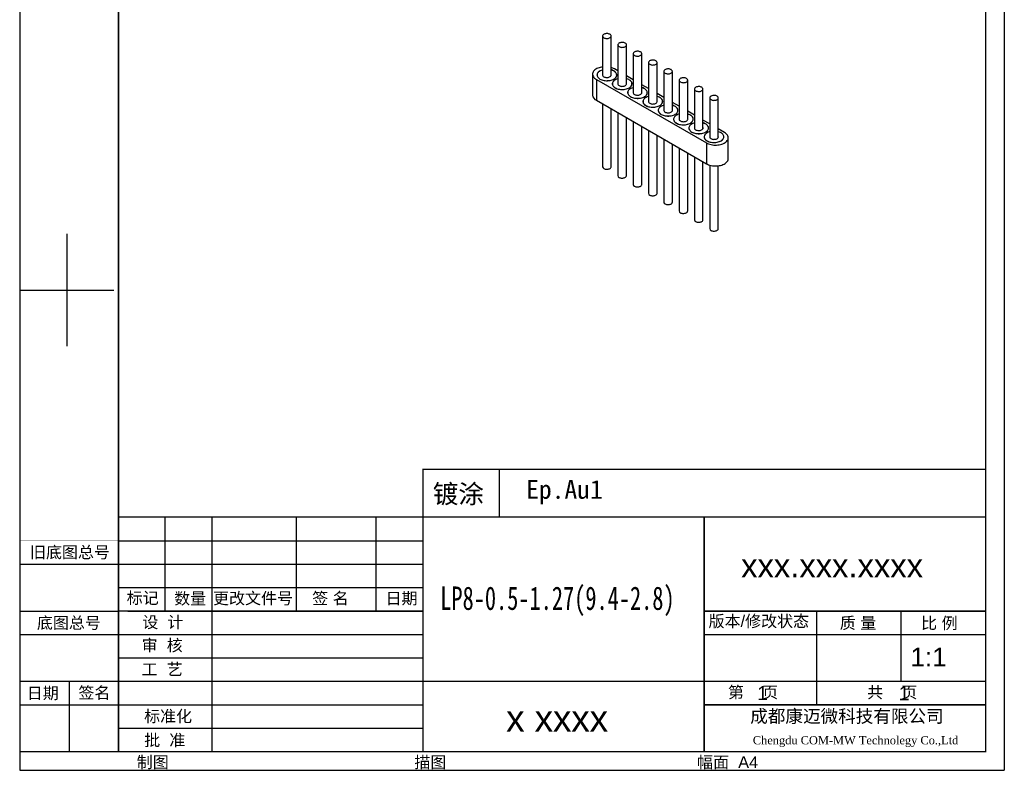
# Model space of a CAD drawing. Header units: inches. Extents: x 10.4 to 68.1, y 2.7 to 84.4.
# Tile 1 of 2: x 10.4 to 68.1, y 2.7 to 46.8. Entities that reach past the tile are written whole.
import ezdxf

# ---------------------------------------------------------------- set-up
doc = ezdxf.new("R2010")
doc.units = ezdxf.units.IN
doc.header["$MEASUREMENT"] = 0
doc.layers.add('图框层', color=1, linetype='Continuous')
doc.layers.add('零件外形图层', color=7, linetype='Continuous', lineweight=30)
doc.styles.add('SLDTEXTSTYLE6', font='txt', dxfattribs={"width": 0.7})
doc.styles.get("Standard").update_dxf_attribs({"font": 'arial.ttf'})
doc.styles.add('STYLE1', font='txt', dxfattribs={"height": 4})

msp = doc.modelspace()

# ---------------------------------------------------------------- linework, layer by layer
at = {"layer": '图框层', "color": 1}
for p, q in [((10.374, 84.402), (10.374, 2.727)), ((68.124, 84.402), (68.124, 2.727)), ((16.149, 83.302), (16.149, 3.827)), ((68.124, 57.178), (68.124, 2.727)), ((13.124, 34.215), (13.124, 27.615)), ((10.374, 30.915), (15.874, 30.915)), ((38.486, 20.396), (38.486, 17.646)), ((16.149, 17.577), (16.149, 3.827)), ((67.024, 17.577), (16.149, 17.577)), ((18.899, 12.077), (18.899, 17.577)), ((21.649, 3.827), (21.649, 17.577)), ((26.599, 12.077), (26.599, 17.577)), ((31.274, 12.077), (31.274, 17.577)), ((34.024, 3.827), (34.024, 17.577)), ((50.524, 3.827), (50.524, 17.577)), ((16.149, 4.377), (16.149, 16.752)), ((16.149, 16.202), (34.024, 16.202)), ((10.374, 14.827), (16.149, 14.827)), ((16.149, 14.827), (34.024, 14.827)), ((16.149, 13.452), (34.024, 13.452)), ((10.374, 12.077), (16.149, 12.077)), ((16.699, 12.077), (34.024, 12.077)), ((50.524, 12.077), (67.024, 12.077)), ((57.124, 6.577), (57.124, 12.077)), ((62.074, 7.952), (62.074, 12.077)), ((10.374, 10.702), (16.149, 10.702)), ((16.149, 10.702), (34.024, 10.702)), ((50.524, 10.702), (67.024, 10.702)), ((16.149, 9.327), (34.024, 9.327)), ((10.374, 7.952), (16.149, 7.952)), ((13.262, 7.952), (13.262, 3.827)), ((16.149, 7.952), (67.024, 7.952)), ((10.374, 6.577), (16.149, 6.577)), ((16.149, 6.577), (34.024, 6.577)), ((50.524, 6.577), (67.024, 6.577)), ((16.149, 5.202), (34.024, 5.202)), ((10.374, 3.827), (67.024, 3.827)), ((10.374, 2.727), (68.124, 2.727)), ((10.374, 2.727), (68.124, 2.727))]:
    msp.add_line(p, q, dxfattribs=at)
for points, const_width in [([(16.149, 83.302), (16.149, 3.827), (67.024, 3.827), (67.024, 83.302), (16.149, 83.302)], 0.0825), ([(34.024, 17.577), (34.024, 20.396), (67.024, 20.396)], 0.0825), ([(50.524, 17.577), (50.524, 3.827)], 0.0825), ([(10.374, 16.202), (16.149, 16.202)], 0.0275), ([(16.149, 12.077), (34.024, 12.077)], 0.0825), ([(50.524, 12.077), (67.024, 12.077)], 0.0825), ([(50.524, 6.577), (67.024, 6.577)], 0.0825)]:
    msp.add_lwpolyline(points, dxfattribs=dict(at, const_width=const_width))
at = {"layer": '图框层', "color": 1, "const_width": 0.0825}
msp.add_lwpolyline([(16.149, 83.302), (67.024, 83.302), (67.024, 3.827), (16.149, 3.827), (16.149, 83.302)], close=True, dxfattribs=at)
at = {"layer": '零件外形图层', "linetype": 'Continuous', "lineweight": 30}
for p, q in [((44.559, 45.823), (44.559, 43.508)), ((45.059, 43.508), (45.059, 45.823)), ((45.457, 45.305), (45.457, 42.99)), ((45.957, 42.99), (45.957, 45.305)), ((46.355, 44.787), (46.355, 42.471)), ((46.855, 42.471), (46.855, 44.787)), ((47.253, 44.268), (47.253, 41.953)), ((47.753, 41.953), (47.753, 44.268)), ((43.97, 43.588), (43.97, 42.363)), ((44.234, 43.537), (44.234, 43.493)), ((45.457, 43.775), (45.251, 43.894)), ((45.384, 43.493), (45.384, 43.537)), ((46.355, 43.257), (45.957, 43.487)), ((48.151, 43.75), (48.151, 41.434)), ((48.651, 41.434), (48.651, 43.75)), ((44.19, 43.282), (50.653, 39.551)), ((44.19, 43.282), (44.19, 42.057)), ((45.132, 43.019), (45.132, 42.975)), ((46.282, 42.975), (46.282, 43.019)), ((47.253, 42.738), (46.855, 42.968)), ((49.049, 43.231), (49.049, 40.916)), ((49.549, 40.916), (49.549, 43.231)), ((46.03, 42.5), (46.03, 42.456)), ((47.18, 42.456), (47.18, 42.5)), ((48.151, 42.22), (47.753, 42.45)), ((49.947, 42.713), (49.947, 40.398)), ((50.447, 40.398), (50.447, 42.713)), ((50.845, 42.194), (50.845, 39.879)), ((51.345, 39.879), (51.345, 42.194)), ((44.19, 42.057), (50.653, 38.326)), ((44.559, 41.844), (44.559, 38.148)), ((46.928, 41.982), (46.928, 41.938)), ((48.078, 41.938), (48.078, 41.982)), ((49.049, 41.702), (48.651, 41.931)), ((45.059, 38.148), (45.059, 41.556)), ((45.457, 41.326), (45.457, 37.629)), ((45.957, 37.629), (45.957, 41.037)), ((47.826, 41.463), (47.826, 41.42)), ((48.976, 41.42), (48.976, 41.463)), ((49.947, 41.183), (49.549, 41.413)), ((46.355, 40.807), (46.355, 37.111)), ((46.855, 37.111), (46.855, 40.519)), ((48.724, 40.945), (48.724, 40.901)), ((49.874, 40.901), (49.874, 40.945)), ((50.845, 40.665), (50.447, 40.895)), ((47.253, 40.289), (47.253, 36.593)), ((47.753, 36.593), (47.753, 40)), ((49.622, 40.427), (49.622, 40.383)), ((50.52, 39.908), (50.52, 39.864)), ((50.772, 40.383), (50.772, 40.427)), ((51.714, 40.163), (51.345, 40.376)), ((51.67, 39.864), (51.67, 39.908)), ((51.933, 38.632), (51.933, 39.857)), ((48.151, 39.771), (48.151, 36.074)), ((48.651, 36.074), (48.651, 39.482)), ((50.653, 39.551), (50.653, 38.326)), ((49.049, 39.252), (49.049, 35.556)), ((49.549, 35.556), (49.549, 38.964)), ((49.947, 38.734), (49.947, 35.037)), ((50.447, 35.037), (50.447, 38.445)), ((50.845, 38.246), (50.845, 34.519)), ((51.345, 34.519), (51.345, 38.21))]:
    msp.add_line(p, q, dxfattribs=at)
at = {"layer": '零件外形图层', "linetype": 'Continuous', "lineweight": 30, "flags": 128}
for points in [[(44.632, 45.721), (44.667, 45.704), (44.708, 45.691), (44.751, 45.683), (44.797, 45.679), (44.843, 45.68), (44.888, 45.687), (44.93, 45.697), (44.968, 45.712), (45.001, 45.731), (45.027, 45.753), (45.046, 45.778), (45.056, 45.803), (45.058, 45.83), (45.052, 45.856), (45.037, 45.882), (45.015, 45.905), (44.985, 45.925), (44.95, 45.942), (44.91, 45.955), (44.866, 45.964), (44.82, 45.968), (44.774, 45.966), (44.729, 45.96), (44.687, 45.949), (44.649, 45.934), (44.616, 45.916), (44.59, 45.894), (44.572, 45.869), (44.561, 45.843), (44.559, 45.817), (44.565, 45.79), (44.58, 45.765), (44.602, 45.742), (44.632, 45.721)], [(45.53, 45.203), (45.565, 45.186), (45.606, 45.173), (45.649, 45.164), (45.695, 45.161), (45.741, 45.162), (45.786, 45.168), (45.828, 45.179), (45.866, 45.194), (45.899, 45.213), (45.925, 45.235), (45.944, 45.259), (45.954, 45.285), (45.956, 45.312), (45.95, 45.338), (45.935, 45.363), (45.913, 45.387), (45.883, 45.407), (45.848, 45.424), (45.808, 45.437), (45.764, 45.445), (45.718, 45.449), (45.672, 45.448), (45.627, 45.442), (45.585, 45.431), (45.547, 45.416), (45.514, 45.397), (45.488, 45.375), (45.47, 45.351), (45.459, 45.325), (45.457, 45.298), (45.463, 45.272), (45.478, 45.247), (45.5, 45.223), (45.53, 45.203)], [(46.428, 44.685), (46.463, 44.667), (46.504, 44.655), (46.547, 44.646), (46.593, 44.642), (46.639, 44.644), (46.684, 44.65), (46.726, 44.66), (46.764, 44.676), (46.797, 44.694), (46.823, 44.716), (46.842, 44.741), (46.852, 44.767), (46.854, 44.793), (46.848, 44.82), (46.833, 44.845), (46.811, 44.868), (46.781, 44.889), (46.746, 44.906), (46.706, 44.919), (46.662, 44.927), (46.616, 44.931), (46.57, 44.929), (46.525, 44.923), (46.483, 44.913), (46.445, 44.898), (46.412, 44.879), (46.386, 44.857), (46.368, 44.832), (46.357, 44.806), (46.355, 44.78), (46.361, 44.754), (46.376, 44.728), (46.398, 44.705), (46.428, 44.685)], [(44.559, 44.011), (44.5, 44.002), (44.424, 43.986), (44.351, 43.965), (44.283, 43.94), (44.219, 43.91), (44.162, 43.877), (44.111, 43.841), (44.067, 43.801), (44.031, 43.759), (44.003, 43.715), (43.984, 43.67), (43.973, 43.623), (43.971, 43.576), (43.977, 43.53), (43.992, 43.484), (44.016, 43.439), (44.048, 43.396), (44.088, 43.355), (44.136, 43.317), (44.19, 43.282)], [(47.326, 44.166), (47.361, 44.149), (47.402, 44.136), (47.445, 44.128), (47.491, 44.124), (47.537, 44.125), (47.582, 44.131), (47.624, 44.142), (47.662, 44.157), (47.695, 44.176), (47.721, 44.198), (47.74, 44.222), (47.75, 44.248), (47.752, 44.275), (47.746, 44.301), (47.731, 44.326), (47.709, 44.35), (47.68, 44.37), (47.644, 44.387), (47.604, 44.4), (47.56, 44.409), (47.514, 44.412), (47.468, 44.411), (47.423, 44.405), (47.381, 44.394), (47.343, 44.379), (47.31, 44.36), (47.284, 44.338), (47.266, 44.314), (47.255, 44.288), (47.253, 44.261), (47.259, 44.235), (47.274, 44.21), (47.296, 44.187), (47.326, 44.166)], [(44.559, 43.839), (44.526, 43.83), (44.466, 43.807), (44.411, 43.781), (44.362, 43.751), (44.32, 43.718), (44.286, 43.682), (44.259, 43.643), (44.24, 43.604), (44.23, 43.563), (44.229, 43.522), (44.237, 43.481), (44.253, 43.441), (44.278, 43.402), (44.311, 43.365), (44.351, 43.331), (44.399, 43.3)], [(44.559, 43.836), (44.529, 43.827), (44.469, 43.805), (44.415, 43.779), (44.366, 43.749), (44.324, 43.716), (44.29, 43.68), (44.263, 43.643), (44.245, 43.603), (44.235, 43.563), (44.234, 43.522), (44.242, 43.481), (44.258, 43.441), (44.283, 43.403), (44.315, 43.367), (44.355, 43.333), (44.402, 43.302)], [(44.399, 43.3), (44.452, 43.273), (44.511, 43.25), (44.574, 43.231), (44.641, 43.216), (44.711, 43.207), (44.782, 43.203), (44.853, 43.203), (44.924, 43.209), (44.993, 43.22), (45.059, 43.235), (45.122, 43.255), (45.179, 43.279), (45.231, 43.308), (45.277, 43.339), (45.315, 43.374), (45.346, 43.411), (45.369, 43.45), (45.383, 43.491), (45.389, 43.532), (45.385, 43.573), (45.373, 43.614), (45.353, 43.653), (45.324, 43.691), (45.287, 43.726), (45.243, 43.759), (45.193, 43.788), (45.136, 43.813), (45.075, 43.834), (45.059, 43.839)], [(44.402, 43.302), (44.455, 43.275), (44.514, 43.252), (44.576, 43.233), (44.643, 43.219), (44.712, 43.21), (44.782, 43.205), (44.853, 43.206), (44.923, 43.212), (44.991, 43.222), (45.057, 43.238), (45.119, 43.258), (45.176, 43.282), (45.228, 43.31), (45.273, 43.341), (45.311, 43.376), (45.342, 43.412), (45.364, 43.451), (45.378, 43.491), (45.384, 43.532), (45.38, 43.573), (45.368, 43.613), (45.348, 43.652), (45.319, 43.69), (45.283, 43.725), (45.239, 43.757), (45.189, 43.786), (45.134, 43.811), (45.073, 43.832), (45.059, 43.836)], [(44.628, 43.433), (44.665, 43.416), (44.706, 43.402), (44.75, 43.394), (44.797, 43.39), (44.844, 43.391), (44.89, 43.398), (44.933, 43.408), (44.972, 43.424), (45.005, 43.443), (45.031, 43.465), (45.05, 43.49), (45.061, 43.517), (45.063, 43.544), (45.059, 43.566)], [(48.224, 43.648), (48.259, 43.631), (48.3, 43.618), (48.344, 43.609), (48.389, 43.606), (48.435, 43.607), (48.48, 43.613), (48.522, 43.624), (48.56, 43.639), (48.593, 43.658), (48.619, 43.679), (48.638, 43.704), (48.648, 43.73), (48.65, 43.756), (48.644, 43.783), (48.629, 43.808), (48.607, 43.831), (48.578, 43.852), (48.542, 43.869), (48.502, 43.882), (48.458, 43.89), (48.412, 43.894), (48.366, 43.893), (48.321, 43.887), (48.279, 43.876), (48.241, 43.861), (48.208, 43.842), (48.182, 43.82), (48.164, 43.796), (48.153, 43.77), (48.151, 43.743), (48.157, 43.717), (48.172, 43.691), (48.194, 43.668), (48.224, 43.648)], [(49.122, 43.129), (49.157, 43.112), (49.198, 43.099), (49.242, 43.091), (49.287, 43.087), (49.333, 43.088), (49.378, 43.094), (49.42, 43.105), (49.458, 43.12), (49.491, 43.139), (49.517, 43.161), (49.536, 43.185), (49.546, 43.211), (49.549, 43.238), (49.542, 43.264), (49.527, 43.29), (49.505, 43.313), (49.476, 43.333), (49.44, 43.35), (49.4, 43.363), (49.356, 43.372), (49.31, 43.375), (49.264, 43.374), (49.219, 43.368), (49.177, 43.357), (49.139, 43.342), (49.106, 43.323), (49.08, 43.302), (49.062, 43.277), (49.051, 43.251), (49.049, 43.225), (49.055, 43.198), (49.07, 43.173), (49.093, 43.15), (49.122, 43.129)], [(45.457, 43.321), (45.424, 43.311), (45.364, 43.289), (45.309, 43.263), (45.26, 43.233), (45.218, 43.199), (45.184, 43.163), (45.157, 43.125), (45.138, 43.085), (45.128, 43.044), (45.127, 43.003), (45.135, 42.962), (45.151, 42.922), (45.176, 42.883), (45.209, 42.847), (45.249, 42.813), (45.297, 42.782)], [(45.457, 43.318), (45.427, 43.309), (45.367, 43.287), (45.313, 43.26), (45.264, 43.231), (45.223, 43.198), (45.188, 43.162), (45.161, 43.124), (45.143, 43.085), (45.133, 43.044), (45.132, 43.003), (45.14, 42.963), (45.156, 42.923), (45.181, 42.885), (45.213, 42.848), (45.253, 42.815), (45.3, 42.784)], [(45.297, 42.782), (45.35, 42.755), (45.409, 42.731), (45.472, 42.712), (45.539, 42.698), (45.609, 42.689), (45.68, 42.684), (45.751, 42.685), (45.822, 42.691), (45.891, 42.701), (45.957, 42.717), (46.02, 42.737), (46.077, 42.761), (46.129, 42.789), (46.175, 42.821), (46.213, 42.856), (46.244, 42.893), (46.267, 42.932), (46.281, 42.972), (46.287, 43.014), (46.283, 43.055), (46.271, 43.095), (46.251, 43.135), (46.222, 43.173), (46.185, 43.208), (46.141, 43.24), (46.091, 43.27), (46.034, 43.295), (45.973, 43.316), (45.957, 43.321)], [(45.3, 42.784), (45.353, 42.757), (45.412, 42.734), (45.474, 42.715), (45.541, 42.701), (45.61, 42.691), (45.68, 42.687), (45.751, 42.688), (45.821, 42.693), (45.889, 42.704), (45.955, 42.719), (46.017, 42.739), (46.074, 42.763), (46.126, 42.791), (46.171, 42.823), (46.209, 42.857), (46.24, 42.894), (46.262, 42.933), (46.276, 42.973), (46.282, 43.014), (46.278, 43.054), (46.266, 43.095), (46.246, 43.134), (46.217, 43.171), (46.181, 43.206), (46.138, 43.238), (46.087, 43.267), (46.032, 43.293), (45.971, 43.313), (45.957, 43.318)], [(45.526, 42.915), (45.563, 42.897), (45.604, 42.884), (45.648, 42.875), (45.695, 42.872), (45.742, 42.873), (45.788, 42.879), (45.831, 42.89), (45.87, 42.905), (45.903, 42.925), (45.929, 42.947), (45.948, 42.972), (45.959, 42.998), (45.961, 43.025), (45.957, 43.048)], [(46.355, 42.802), (46.322, 42.793), (46.262, 42.771), (46.207, 42.744), (46.158, 42.714), (46.116, 42.681), (46.082, 42.645), (46.055, 42.607), (46.036, 42.567), (46.026, 42.526), (46.025, 42.485), (46.033, 42.444), (46.049, 42.404), (46.074, 42.365), (46.107, 42.328), (46.147, 42.294), (46.195, 42.263)], [(46.355, 42.799), (46.325, 42.79), (46.265, 42.768), (46.211, 42.742), (46.162, 42.712), (46.121, 42.679), (46.086, 42.644), (46.06, 42.606), (46.041, 42.566), (46.031, 42.526), (46.03, 42.485), (46.038, 42.444), (46.054, 42.404), (46.079, 42.366), (46.111, 42.33), (46.151, 42.296), (46.198, 42.266)], [(46.195, 42.263), (46.248, 42.236), (46.307, 42.213), (46.37, 42.194), (46.437, 42.18), (46.507, 42.17), (46.578, 42.166), (46.649, 42.166), (46.72, 42.172), (46.789, 42.183), (46.855, 42.198), (46.918, 42.218), (46.975, 42.243), (47.027, 42.271), (47.073, 42.303), (47.111, 42.337), (47.142, 42.374), (47.165, 42.414), (47.179, 42.454), (47.185, 42.495), (47.181, 42.536), (47.169, 42.577), (47.149, 42.616), (47.12, 42.654), (47.083, 42.689), (47.039, 42.722), (46.989, 42.751), (46.932, 42.776), (46.871, 42.798), (46.855, 42.802)], [(46.198, 42.266), (46.251, 42.238), (46.31, 42.215), (46.372, 42.197), (46.439, 42.182), (46.508, 42.173), (46.578, 42.169), (46.649, 42.169), (46.719, 42.175), (46.787, 42.186), (46.853, 42.201), (46.915, 42.221), (46.972, 42.245), (47.024, 42.273), (47.069, 42.304), (47.107, 42.339), (47.138, 42.376), (47.16, 42.414), (47.174, 42.454), (47.18, 42.495), (47.176, 42.536), (47.164, 42.576), (47.144, 42.615), (47.115, 42.653), (47.079, 42.688), (47.036, 42.72), (46.985, 42.749), (46.93, 42.774), (46.869, 42.795), (46.855, 42.799)], [(50.02, 42.611), (50.056, 42.594), (50.096, 42.581), (50.14, 42.572), (50.185, 42.569), (50.231, 42.57), (50.276, 42.576), (50.318, 42.587), (50.357, 42.602), (50.389, 42.621), (50.415, 42.643), (50.434, 42.667), (50.444, 42.693), (50.447, 42.72), (50.44, 42.746), (50.425, 42.771), (50.403, 42.794), (50.374, 42.815), (50.338, 42.832), (50.298, 42.845), (50.254, 42.853), (50.208, 42.857), (50.162, 42.856), (50.117, 42.85), (50.075, 42.839), (50.037, 42.824), (50.004, 42.805), (49.978, 42.783), (49.96, 42.759), (49.949, 42.733), (49.947, 42.706), (49.953, 42.68), (49.968, 42.655), (49.991, 42.631), (50.02, 42.611)], [(46.424, 42.396), (46.461, 42.379), (46.502, 42.366), (46.546, 42.357), (46.593, 42.353), (46.64, 42.354), (46.686, 42.361), (46.729, 42.372), (46.768, 42.387), (46.801, 42.406), (46.827, 42.429), (46.846, 42.453), (46.857, 42.48), (46.859, 42.507), (46.855, 42.529)], [(47.253, 42.284), (47.22, 42.274), (47.16, 42.252), (47.105, 42.226), (47.057, 42.196), (47.014, 42.162), (46.98, 42.126), (46.953, 42.088), (46.934, 42.048), (46.924, 42.008), (46.923, 41.966), (46.931, 41.925), (46.947, 41.885), (46.972, 41.847), (47.005, 41.81), (47.045, 41.776), (47.093, 41.745)], [(47.253, 42.281), (47.223, 42.272), (47.163, 42.25), (47.109, 42.224), (47.06, 42.194), (47.019, 42.161), (46.984, 42.125), (46.958, 42.087), (46.939, 42.048), (46.929, 42.007), (46.928, 41.966), (46.936, 41.926), (46.952, 41.886), (46.977, 41.848), (47.009, 41.811), (47.049, 41.778), (47.096, 41.747)], [(47.093, 41.745), (47.146, 41.718), (47.205, 41.694), (47.268, 41.676), (47.335, 41.661), (47.405, 41.652), (47.476, 41.647), (47.547, 41.648), (47.618, 41.654), (47.687, 41.664), (47.753, 41.68), (47.816, 41.7), (47.873, 41.724), (47.925, 41.752), (47.971, 41.784), (48.009, 41.819), (48.04, 41.856), (48.063, 41.895), (48.077, 41.936), (48.083, 41.977), (48.079, 42.018), (48.067, 42.058), (48.047, 42.098), (48.018, 42.136), (47.981, 42.171), (47.937, 42.204), (47.887, 42.233), (47.831, 42.258), (47.769, 42.279), (47.753, 42.284)], [(47.096, 41.747), (47.149, 41.72), (47.208, 41.697), (47.27, 41.678), (47.337, 41.664), (47.406, 41.655), (47.476, 41.65), (47.547, 41.651), (47.617, 41.657), (47.685, 41.667), (47.751, 41.682), (47.813, 41.702), (47.87, 41.726), (47.922, 41.754), (47.967, 41.786), (48.005, 41.82), (48.036, 41.857), (48.058, 41.896), (48.072, 41.936), (48.078, 41.977), (48.074, 42.018), (48.062, 42.058), (48.042, 42.097), (48.013, 42.134), (47.977, 42.169), (47.934, 42.202), (47.884, 42.231), (47.828, 42.256), (47.767, 42.277), (47.753, 42.281)], [(50.918, 42.092), (50.954, 42.075), (50.994, 42.062), (51.038, 42.054), (51.083, 42.05), (51.129, 42.052), (51.174, 42.058), (51.216, 42.068), (51.255, 42.083), (51.287, 42.102), (51.313, 42.124), (51.332, 42.149), (51.342, 42.175), (51.345, 42.201), (51.338, 42.228), (51.324, 42.253), (51.301, 42.276), (51.272, 42.297), (51.236, 42.314), (51.196, 42.326), (51.152, 42.335), (51.106, 42.339), (51.06, 42.337), (51.015, 42.331), (50.973, 42.321), (50.935, 42.305), (50.902, 42.287), (50.876, 42.265), (50.858, 42.24), (50.847, 42.214), (50.845, 42.188), (50.851, 42.161), (50.866, 42.136), (50.889, 42.113), (50.918, 42.092)], [(47.322, 41.878), (47.359, 41.86), (47.4, 41.847), (47.444, 41.839), (47.491, 41.835), (47.538, 41.836), (47.584, 41.842), (47.627, 41.853), (47.666, 41.869), (47.699, 41.888), (47.725, 41.91), (47.745, 41.935), (47.755, 41.961), (47.757, 41.989), (47.753, 42.011)], [(48.151, 41.766), (48.119, 41.756), (48.058, 41.734), (48.003, 41.707), (47.955, 41.677), (47.912, 41.644), (47.878, 41.608), (47.851, 41.57), (47.832, 41.53), (47.822, 41.489), (47.821, 41.448), (47.829, 41.407), (47.845, 41.367), (47.87, 41.328), (47.903, 41.292), (47.943, 41.258), (47.991, 41.227)], [(48.151, 41.762), (48.121, 41.753), (48.061, 41.731), (48.007, 41.705), (47.958, 41.675), (47.917, 41.642), (47.882, 41.607), (47.856, 41.569), (47.837, 41.529), (47.827, 41.489), (47.826, 41.448), (47.834, 41.407), (47.85, 41.368), (47.875, 41.329), (47.907, 41.293), (47.947, 41.259), (47.994, 41.229)], [(47.991, 41.227), (48.044, 41.199), (48.103, 41.176), (48.166, 41.157), (48.233, 41.143), (48.303, 41.133), (48.374, 41.129), (48.445, 41.13), (48.516, 41.135), (48.585, 41.146), (48.651, 41.161), (48.714, 41.181), (48.771, 41.206), (48.823, 41.234), (48.869, 41.266), (48.907, 41.3), (48.938, 41.338), (48.961, 41.377), (48.975, 41.417), (48.981, 41.458), (48.977, 41.499), (48.965, 41.54), (48.945, 41.58), (48.916, 41.617), (48.879, 41.653), (48.835, 41.685), (48.785, 41.714), (48.729, 41.74), (48.667, 41.761), (48.651, 41.766)], [(47.994, 41.229), (48.047, 41.202), (48.106, 41.179), (48.168, 41.16), (48.235, 41.146), (48.304, 41.136), (48.374, 41.132), (48.445, 41.132), (48.515, 41.138), (48.583, 41.149), (48.649, 41.164), (48.711, 41.184), (48.768, 41.208), (48.82, 41.236), (48.865, 41.267), (48.903, 41.302), (48.934, 41.339), (48.956, 41.377), (48.97, 41.418), (48.976, 41.458), (48.972, 41.499), (48.96, 41.539), (48.94, 41.579), (48.911, 41.616), (48.875, 41.651), (48.832, 41.683), (48.782, 41.712), (48.726, 41.737), (48.665, 41.758), (48.651, 41.762)], [(48.22, 41.359), (48.257, 41.342), (48.298, 41.329), (48.342, 41.32), (48.389, 41.316), (48.436, 41.318), (48.482, 41.324), (48.525, 41.335), (48.564, 41.35), (48.597, 41.369), (48.624, 41.392), (48.643, 41.417), (48.653, 41.443), (48.655, 41.47), (48.651, 41.492)], [(49.049, 41.247), (49.017, 41.237), (48.956, 41.215), (48.901, 41.189), (48.853, 41.159), (48.81, 41.126), (48.776, 41.09), (48.749, 41.051), (48.73, 41.012), (48.72, 40.971), (48.719, 40.93), (48.727, 40.889), (48.743, 40.848), (48.768, 40.81), (48.801, 40.773), (48.841, 40.739), (48.889, 40.708)], [(49.049, 41.244), (49.019, 41.235), (48.959, 41.213), (48.905, 41.187), (48.856, 41.157), (48.815, 41.124), (48.78, 41.088), (48.754, 41.05), (48.735, 41.011), (48.725, 40.971), (48.724, 40.93), (48.732, 40.889), (48.748, 40.849), (48.773, 40.811), (48.805, 40.775), (48.845, 40.741), (48.892, 40.71)], [(48.889, 40.708), (48.942, 40.681), (49.001, 40.658), (49.065, 40.639), (49.131, 40.624), (49.201, 40.615), (49.272, 40.611), (49.343, 40.611), (49.414, 40.617), (49.483, 40.628), (49.549, 40.643), (49.612, 40.663), (49.669, 40.687), (49.721, 40.716), (49.767, 40.747), (49.805, 40.782), (49.836, 40.819), (49.859, 40.858), (49.873, 40.899), (49.879, 40.94), (49.875, 40.981), (49.863, 41.022), (49.843, 41.061), (49.814, 41.099), (49.777, 41.134), (49.733, 41.167), (49.683, 41.196), (49.627, 41.221), (49.565, 41.242), (49.549, 41.247)], [(48.892, 40.71), (48.945, 40.683), (49.004, 40.66), (49.067, 40.641), (49.133, 40.627), (49.202, 40.618), (49.272, 40.613), (49.343, 40.614), (49.413, 40.62), (49.482, 40.63), (49.547, 40.646), (49.609, 40.665), (49.666, 40.69), (49.718, 40.718), (49.763, 40.749), (49.801, 40.783), (49.832, 40.82), (49.854, 40.859), (49.868, 40.899), (49.874, 40.94), (49.87, 40.981), (49.859, 41.021), (49.838, 41.06), (49.809, 41.098), (49.773, 41.133), (49.73, 41.165), (49.68, 41.194), (49.624, 41.219), (49.563, 41.24), (49.549, 41.244)], [(49.118, 40.841), (49.155, 40.824), (49.196, 40.81), (49.24, 40.802), (49.287, 40.798), (49.334, 40.799), (49.38, 40.805), (49.423, 40.816), (49.462, 40.832), (49.495, 40.851), (49.522, 40.873), (49.541, 40.898), (49.551, 40.925), (49.554, 40.952), (49.549, 40.974)], [(49.947, 40.729), (49.915, 40.719), (49.854, 40.697), (49.8, 40.671), (49.751, 40.64), (49.708, 40.607), (49.674, 40.571), (49.647, 40.533), (49.628, 40.493), (49.619, 40.452), (49.617, 40.411), (49.625, 40.37), (49.641, 40.33), (49.666, 40.291), (49.699, 40.255), (49.739, 40.221), (49.787, 40.19)], [(49.947, 40.725), (49.917, 40.717), (49.857, 40.695), (49.803, 40.668), (49.754, 40.639), (49.713, 40.606), (49.678, 40.57), (49.652, 40.532), (49.633, 40.493), (49.624, 40.452), (49.622, 40.411), (49.63, 40.371), (49.646, 40.331), (49.671, 40.292), (49.703, 40.256), (49.743, 40.222), (49.79, 40.192)], [(49.787, 40.19), (49.84, 40.163), (49.899, 40.139), (49.963, 40.12), (50.03, 40.106), (50.099, 40.097), (50.17, 40.092), (50.241, 40.093), (50.312, 40.098), (50.381, 40.109), (50.447, 40.125), (50.51, 40.145), (50.567, 40.169), (50.619, 40.197), (50.665, 40.229), (50.704, 40.264), (50.734, 40.301), (50.757, 40.34), (50.771, 40.38), (50.777, 40.421), (50.773, 40.463), (50.761, 40.503), (50.741, 40.543), (50.712, 40.58), (50.675, 40.616), (50.631, 40.648), (50.581, 40.677), (50.525, 40.703), (50.463, 40.724), (50.447, 40.729)], [(49.79, 40.192), (49.843, 40.165), (49.902, 40.142), (49.965, 40.123), (50.031, 40.109), (50.1, 40.099), (50.17, 40.095), (50.241, 40.096), (50.311, 40.101), (50.38, 40.112), (50.445, 40.127), (50.507, 40.147), (50.564, 40.171), (50.616, 40.199), (50.661, 40.231), (50.699, 40.265), (50.73, 40.302), (50.752, 40.341), (50.766, 40.381), (50.772, 40.421), (50.768, 40.462), (50.757, 40.503), (50.736, 40.542), (50.708, 40.579), (50.671, 40.614), (50.628, 40.646), (50.578, 40.675), (50.522, 40.7), (50.461, 40.721), (50.447, 40.725)], [(50.016, 40.322), (50.053, 40.305), (50.094, 40.292), (50.138, 40.283), (50.185, 40.28), (50.232, 40.281), (50.278, 40.287), (50.321, 40.298), (50.36, 40.313), (50.393, 40.333), (50.42, 40.355), (50.439, 40.38), (50.449, 40.406), (50.452, 40.433), (50.447, 40.456)], [(50.845, 40.21), (50.813, 40.201), (50.752, 40.178), (50.698, 40.152), (50.649, 40.122), (50.606, 40.089), (50.572, 40.053), (50.545, 40.015), (50.526, 39.975), (50.517, 39.934), (50.515, 39.893), (50.523, 39.852), (50.539, 39.812), (50.564, 39.773), (50.597, 39.736), (50.637, 39.702), (50.685, 39.671)], [(50.845, 40.207), (50.815, 40.198), (50.755, 40.176), (50.701, 40.15), (50.652, 40.12), (50.611, 40.087), (50.576, 40.052), (50.55, 40.014), (50.531, 39.974), (50.522, 39.934), (50.52, 39.893), (50.528, 39.852), (50.544, 39.812), (50.569, 39.774), (50.601, 39.738), (50.641, 39.704), (50.688, 39.673)], [(50.653, 39.551), (50.713, 39.52), (50.779, 39.492), (50.85, 39.469), (50.925, 39.451), (51.002, 39.437), (51.082, 39.428), (51.163, 39.424), (51.244, 39.426), (51.325, 39.432), (51.403, 39.443), (51.48, 39.459), (51.552, 39.48), (51.621, 39.505), (51.684, 39.535), (51.741, 39.568), (51.792, 39.605), (51.836, 39.644), (51.872, 39.686), (51.9, 39.73), (51.92, 39.776), (51.931, 39.822), (51.933, 39.869), (51.926, 39.916), (51.911, 39.962), (51.887, 40.006), (51.855, 40.049), (51.815, 40.09), (51.768, 40.128), (51.714, 40.163)], [(50.685, 39.671), (50.738, 39.644), (50.797, 39.621), (50.861, 39.602), (50.928, 39.588), (50.997, 39.578), (51.068, 39.574), (51.139, 39.574), (51.21, 39.58), (51.279, 39.591), (51.345, 39.606), (51.408, 39.626), (51.465, 39.651), (51.517, 39.679), (51.563, 39.711), (51.602, 39.745), (51.632, 39.782), (51.655, 39.821), (51.669, 39.862), (51.675, 39.903), (51.671, 39.944), (51.659, 39.985), (51.639, 40.024), (51.61, 40.062), (51.573, 40.097), (51.529, 40.13), (51.479, 40.159), (51.423, 40.184), (51.361, 40.206), (51.345, 40.21)], [(50.688, 39.673), (50.741, 39.646), (50.8, 39.623), (50.863, 39.604), (50.929, 39.59), (50.998, 39.581), (51.068, 39.577), (51.139, 39.577), (51.209, 39.583), (51.278, 39.593), (51.343, 39.609), (51.405, 39.629), (51.462, 39.653), (51.514, 39.681), (51.559, 39.712), (51.597, 39.747), (51.628, 39.783), (51.65, 39.822), (51.664, 39.862), (51.67, 39.903), (51.666, 39.944), (51.655, 39.984), (51.634, 40.023), (51.606, 40.061), (51.569, 40.096), (51.526, 40.128), (51.476, 40.157), (51.42, 40.182), (51.359, 40.203), (51.345, 40.207)], [(50.915, 39.804), (50.951, 39.787), (50.992, 39.773), (51.036, 39.765), (51.083, 39.761), (51.13, 39.762), (51.176, 39.769), (51.219, 39.78), (51.258, 39.795), (51.291, 39.814), (51.318, 39.837), (51.337, 39.861), (51.347, 39.888), (51.35, 39.915), (51.345, 39.937)], [(44.632, 38.046), (44.667, 38.029), (44.708, 38.016), (44.751, 38.007), (44.797, 38.004), (44.843, 38.005), (44.888, 38.011), (44.93, 38.022), (44.968, 38.037), (45.001, 38.056), (45.027, 38.078), (45.046, 38.102), (45.056, 38.128), (45.059, 38.148)], [(50.653, 38.326), (50.713, 38.295), (50.779, 38.268), (50.85, 38.244), (50.925, 38.226), (51.002, 38.212), (51.082, 38.203), (51.163, 38.2), (51.244, 38.201), (51.325, 38.207), (51.403, 38.218), (51.48, 38.235), (51.552, 38.255), (51.621, 38.281), (51.684, 38.31), (51.741, 38.343), (51.792, 38.38), (51.836, 38.419), (51.872, 38.461), (51.9, 38.505), (51.92, 38.551), (51.931, 38.597), (51.933, 38.632)], [(45.53, 37.527), (45.565, 37.51), (45.606, 37.497), (45.649, 37.489), (45.695, 37.485), (45.741, 37.487), (45.786, 37.493), (45.828, 37.503), (45.866, 37.518), (45.899, 37.537), (45.925, 37.559), (45.944, 37.584), (45.954, 37.61), (45.957, 37.629)], [(46.428, 37.009), (46.463, 36.992), (46.504, 36.979), (46.547, 36.971), (46.593, 36.967), (46.639, 36.968), (46.684, 36.974), (46.726, 36.985), (46.764, 37), (46.797, 37.019), (46.823, 37.041), (46.842, 37.065), (46.852, 37.091), (46.855, 37.111)], [(47.326, 36.491), (47.361, 36.474), (47.402, 36.461), (47.445, 36.452), (47.491, 36.448), (47.537, 36.45), (47.582, 36.456), (47.624, 36.467), (47.662, 36.482), (47.695, 36.5), (47.721, 36.522), (47.74, 36.547), (47.75, 36.573), (47.753, 36.593)], [(48.224, 35.972), (48.259, 35.955), (48.3, 35.942), (48.344, 35.934), (48.389, 35.93), (48.435, 35.931), (48.48, 35.937), (48.522, 35.948), (48.56, 35.963), (48.593, 35.982), (48.619, 36.004), (48.638, 36.028), (48.648, 36.054), (48.651, 36.074)], [(49.122, 35.454), (49.157, 35.437), (49.198, 35.424), (49.242, 35.415), (49.287, 35.412), (49.333, 35.413), (49.378, 35.419), (49.42, 35.43), (49.458, 35.445), (49.491, 35.464), (49.517, 35.486), (49.536, 35.51), (49.546, 35.536), (49.549, 35.556)], [(50.02, 34.935), (50.056, 34.918), (50.096, 34.905), (50.14, 34.897), (50.185, 34.893), (50.231, 34.894), (50.276, 34.901), (50.318, 34.911), (50.357, 34.926), (50.389, 34.945), (50.415, 34.967), (50.434, 34.992), (50.444, 35.017), (50.447, 35.037)], [(50.918, 34.417), (50.954, 34.4), (50.994, 34.387), (51.038, 34.378), (51.083, 34.375), (51.129, 34.376), (51.174, 34.382), (51.216, 34.393), (51.255, 34.408), (51.287, 34.427), (51.313, 34.449), (51.332, 34.473), (51.342, 34.499), (51.345, 34.519)]]:
    msp.add_lwpolyline(points, dxfattribs=at)
at = {"layer": '零件外形图层', "linetype": 'Continuous', "lineweight": 30}
for centre, radius, start, end in [((44.819, 43.131), 0.877, 60.49971, 74.12673), ((44.67, 43.539), 0.114, 166.49015, 248.78053), ((45.568, 43.021), 0.114, 166.49015, 248.78053), ((44.34, 42.396), 0.371, 185.13029, 246.18985), ((46.466, 42.503), 0.114, 166.49015, 248.78053), ((47.364, 41.984), 0.114, 166.49015, 248.78053), ((48.262, 41.466), 0.114, 166.49015, 248.78053), ((49.16, 40.947), 0.114, 166.49015, 248.78053), ((50.058, 40.429), 0.114, 166.49015, 248.78053), ((50.956, 39.91), 0.114, 166.49015, 248.78053), ((44.683, 38.16), 0.124, 185.34906, 245.97108), ((45.581, 37.641), 0.124, 185.34906, 245.97108), ((46.479, 37.123), 0.124, 185.34906, 245.97108), ((47.377, 36.604), 0.124, 185.34906, 245.97108), ((48.275, 36.086), 0.124, 185.34906, 245.97108), ((49.173, 35.567), 0.124, 185.34906, 245.97108), ((50.071, 35.049), 0.124, 185.34906, 245.97108), ((50.969, 34.531), 0.124, 185.34906, 245.97108)]:
    msp.add_arc(centre, radius, start, end, dxfattribs=at)

# ---------------------------------------------------------------- texts
at = {"layer": '图框层', "color": 1}
for s, height, p in [('旧底图总号', 0.6875, (10.964, 15.182)), ('xxx.xxx.xxxx', 1.375, (52.686, 14.049)), ('标记', 0.6875, (16.639, 12.499)), ('数量', 0.6875, (19.424, 12.467)), ('更改文件号', 0.6875, (21.705, 12.479)), ('签 名', 0.6875, (27.519, 12.479)), ('日期', 0.6875, (31.825, 12.479)), ('底图总号', 0.6875, (11.371, 11.039)), ('设  计', 0.6875, (17.556, 11.079)), ('质 量', 0.6875, (58.471, 11.032)), ('比 例', 0.6875, (63.242, 11.023)), ('审  核', 0.6875, (17.516, 9.72)), ('工  艺', 0.6875, (17.513, 8.314)), ('日期', 0.6875, (10.778, 6.914)), ('签名', 0.6875, (13.804, 6.935)), ('第    页', 0.6875, (51.914, 6.964)), ('共    页', 0.6875, (60.077, 6.964)), ('标准化', 0.6875, (17.66, 5.559)), ('批  准', 0.6875, (17.666, 4.154)), ('制图', 0.6875, (17.227, 2.861)), ('描图', 0.6875, (33.515, 2.861)), ('幅面  A4', 0.6875, (50.102, 2.861))]:
    msp.add_text(s, height=height, dxfattribs=at).set_placement(p)
for s, insert, char_height, width, attachment_point in [('镀涂', (36.097, 18.892), 1.1, 6.05, 5), ('版本/修改状态', (50.776, 11.828), 0.6875, 6.59545, 1), ('1:1', (62.613, 9.927), 1.1, 4.95, 1), ('1', (53.621, 7.672), 0.825, 1.1385, 1), ('1', (61.926, 7.663), 0.825, 1.53725, 1), ('{\\fSimHei|b0|i0|c134|p2;\\H0.4106x;成都康迈微科技有限公司}', (53.219, 6.284), 1.84189, 32.42228, 1), ('{\\fTimes New Roman|b0|i0|c0|p18;\\H0.4546x;Chengdu COM-MW Technolegy Co.,Ltd}', (53.372, 4.733), 1.05863, 42.87331, 1)]:
    msp.add_mtext(s, dxfattribs=dict(at, insert=insert, char_height=char_height, width=width, attachment_point=attachment_point))
at = {"layer": '图框层', "linetype": 'Continuous', "insert": (40.076, 19.764), "char_height": 1.1, "attachment_point": 1, "style": 'STYLE1'}
msp.add_mtext_dynamic_manual_height_columns('Ep.Au1', width=23.48875, gutter_width=5.5, heights=[0], dxfattribs=at)
at = {"layer": '图框层', "color": 1, "insert": (41.908, 12.646), "char_height": 1.375, "width": 23.47488, "attachment_point": 5, "style": 'SLDTEXTSTYLE6'}
msp.add_mtext('LP8-0.5-1.27(9.4-2.8)', dxfattribs=at)
at = {"layer": '图框层', "color": 5, "insert": (41.889, 5.004), "char_height": 1.54, "width": 21.175, "attachment_point": 8}
msp.add_mtext('x xxxx        ', dxfattribs=at)

doc.saveas('drawing.dxf')
